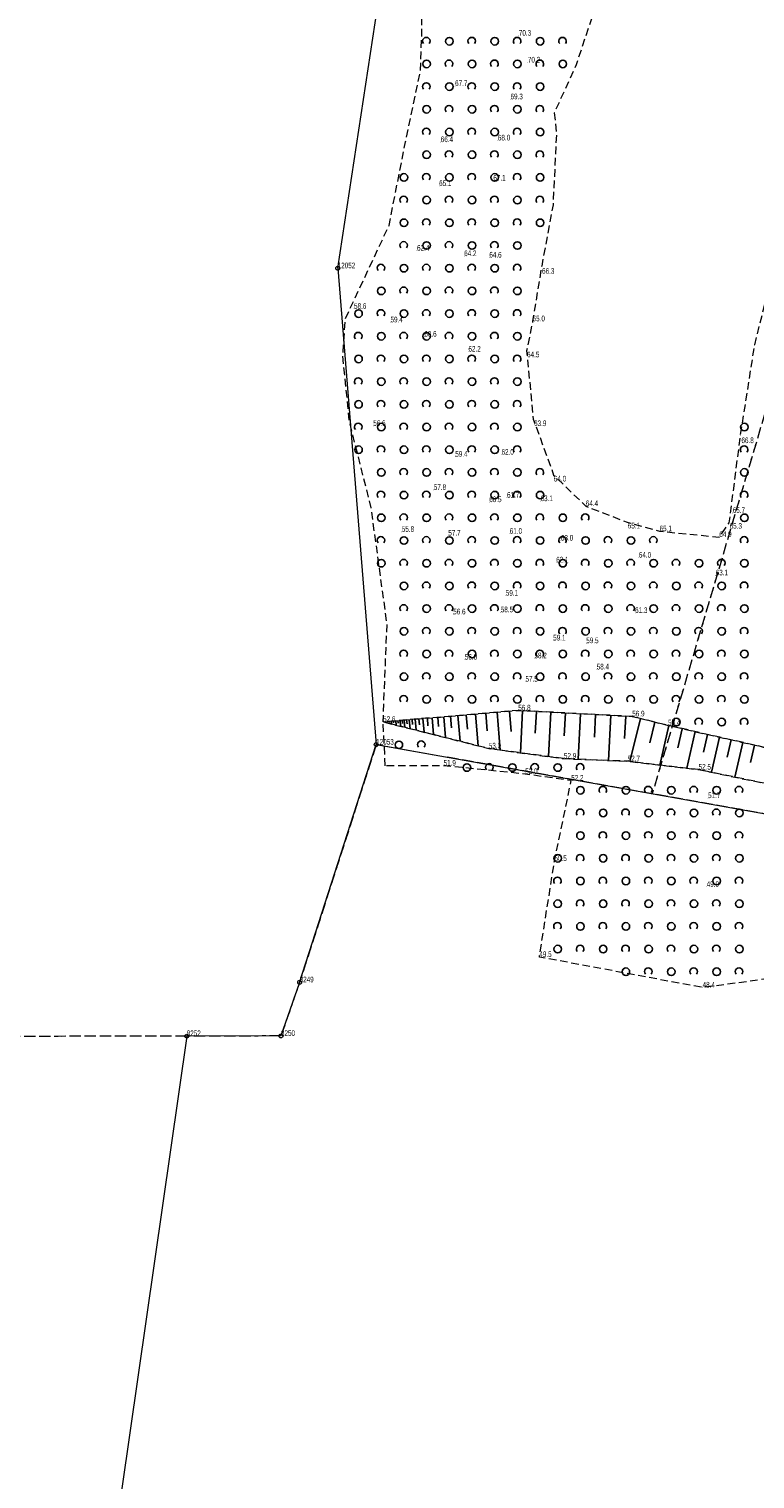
# Model space of a CAD drawing. Header units: metres. Extents: x 6524698 to 6533081, y 5883213 to 5896811.
# Tile 12 of 167: x 6528855 to 6528951, y 5886587 to 5886779. Entities that reach past the tile are written whole.
import ezdxf

# ---------------------------------------------------------------- set-up
doc = ezdxf.new("R2010")
doc.units = ezdxf.units.M
doc.header["$MEASUREMENT"] = 0
for name, pattern in [('mapa zasadnicza$0$1.0_0.5', [1.5, 1, -0.5]), ('mapa zasadnicza$0$219-500', [0]), ('mapa zasadnicza$0$egkk-500', [2, 1.5, -0.5]), ('mapa zasadnicza$0$egug-500', [1, 0.5, -0.5])]:
    doc.linetypes.add(name, pattern=pattern)
doc.layers.get('0').update_dxf_attribs({"lineweight": 0})
for name, color, linetype in [('mapa zasadnicza$0$000 Inne (niezydentyfikowane)', 7, 'Continuous'), ('mapa zasadnicza$0$202-punkt graniczny', 7, 'Continuous'), ('mapa zasadnicza$0$202-punkt graniczny-Atr103', 7, 'Continuous'), ('mapa zasadnicza$0$217-kontur klasyfikacyjny', 7, 'Continuous'), ('mapa zasadnicza$0$218-kontur użytku gruntowego', 7, 'Continuous'), ('mapa zasadnicza$0$219-działka ewidencyjna', 7, 'Continuous'), ('mapa zasadnicza$0$pikieta naturalna', 7, 'Continuous'), ('mapa zasadnicza$0$pikieta naturalna-Atr2', 7, 'Continuous'), ('mapa zasadnicza$0$skarpa nieumocniona', 7, 'Continuous'), ('mapa zasadnicza$0$zadrzewienie  zakrzewienie', 7, 'Continuous')]:
    doc.layers.add(name, color=color, linetype=linetype)
doc.styles.add('mapa zasadnicza$0$STANDARD', font='Working1250', dxfattribs={"width": 0.75})

# ---------------------------------------------------------------- blocks, each defined once
blk = doc.blocks.new('mapa zasadnicza$0$202')
at = {"color": 0, "linetype": 'Continuous', "lineweight": 0}
blk.add_circle((0, 0), 0.25, dxfattribs=at)
blk = doc.blocks.new('mapa zasadnicza$0$PW01')
at = {"linetype": 'Continuous', "lineweight": 13}
h = blk.add_hatch(color=0, dxfattribs=at)
edge = h.paths.add_edge_path()
edge.add_arc((0, 0), 0.045, 0, 360)
blk = doc.blocks.new('mapa zasadnicza$0$OTZK1')
at = {"color": 0, "linetype": 'Continuous'}
blk.add_circle((0, 0), 0.5, dxfattribs=at)
blk = doc.blocks.new('mapa zasadnicza$0$OTZK2')
at = {"color": 0, "linetype": 'Continuous'}
blk.add_arc((0, 0), 0.5, 318.85, 221.162, dxfattribs=at)

msp = doc.modelspace()

# ---------------------------------------------------------------- linework, layer by layer
at = {"layer": 'mapa zasadnicza$0$000 Inne (niezydentyfikowane)', "color": 7, "linetype": 'Continuous', "lineweight": 25, "flags": 128}
for points in [[(6528911.07, 5886688.19), (6528911.2, 5886686.66)], [(6528912.06, 5886688.28), (6528912.35, 5886684.88)], [(6528913.16, 5886688.37), (6528913.32, 5886686.48)], [(6528914.38, 5886688.47), (6528914.73, 5886684.27)], [(6528915.73, 5886688.59), (6528915.93, 5886686.25)], [(6528917.24, 5886688.71), (6528917.66, 5886683.72)], [(6528918.86, 5886688.85), (6528919.09, 5886686.17)], [(6528920.61, 5886688.92), (6528920.32, 5886683.36)], [(6528922.44, 5886688.82), (6528922.29, 5886685.97)], [(6528924.32, 5886688.73), (6528924.01, 5886682.86)], [(6528926.26, 5886688.62), (6528926.1, 5886685.61)], [(6528928.25, 5886688.52), (6528927.94, 5886682.5)], [(6528930.25, 5886688.41), (6528930.1, 5886685.42)], [(6528932.25, 5886688.31), (6528931.94, 5886682.34)], [(6528934.25, 5886688.2), (6528934.09, 5886685.23)], [(6528902.67, 5886687.48), (6528902.68, 5886687.31)], [(6528902.96, 5886687.51), (6528902.97, 5886687.37)], [(6528903.25, 5886687.53), (6528903.28, 5886687.16)], [(6528903.54, 5886687.56), (6528903.56, 5886687.32)], [(6528903.84, 5886687.58), (6528903.88, 5886687.01)], [(6528904.13, 5886687.61), (6528904.16, 5886687.27)], [(6528904.42, 5886687.63), (6528904.49, 5886686.86)], [(6528904.69, 5886687.65), (6528904.72, 5886687.22)], [(6528904.97, 5886687.68), (6528905.05, 5886686.71)], [(6528905.28, 5886687.7), (6528905.33, 5886687.17)], [(6528905.63, 5886687.73), (6528905.73, 5886686.54)], [(6528906.01, 5886687.76), (6528906.06, 5886687.1)], [(6528906.43, 5886687.8), (6528906.56, 5886686.33)], [(6528906.91, 5886687.84), (6528906.98, 5886687.03)], [(6528907.43, 5886687.88), (6528907.59, 5886686.08)], [(6528908.02, 5886687.93), (6528908.1, 5886686.93)], [(6528908.66, 5886687.99), (6528908.85, 5886685.76)], [(6528909.39, 5886688.05), (6528909.49, 5886686.81)], [(6528910.19, 5886688.12), (6528910.42, 5886685.36)], [(6528936.2, 5886687.88), (6528934.77, 5886682.2)], [(6528938.1, 5886687.41), (6528937.42, 5886684.69)], [(6528939.94, 5886686.95), (6528938.75, 5886681.73)], [(6528941.7, 5886686.54), (6528941.13, 5886684.03)], [(6528943.4, 5886686.16), (6528942.3, 5886681.31)], [(6528945.04, 5886685.78), (6528944.5, 5886683.45)], [(6528946.62, 5886685.42), (6528945.56, 5886680.78)], [(6528948.17, 5886685.07), (6528947.64, 5886682.76)], [(6528949.71, 5886684.72), (6528948.67, 5886680.14)], [(6528951.24, 5886684.37), (6528950.72, 5886682.09)]]:
    msp.add_lwpolyline(points, dxfattribs=at)
at = {"layer": 'mapa zasadnicza$0$217-kontur klasyfikacyjny', "color": 92, "linetype": 'mapa zasadnicza$0$egkk-500', "lineweight": 18, "flags": 128}
for points in [[(6528956.61, 5886741.69), (6528937.74, 5886677.93)], [(6528901.26, 5886684.43), (6528891.14, 5886653.01)], [(6528937.74, 5886677.93), (6528901.26, 5886684.43)], [(6528985.09, 5886669.49), (6528937.74, 5886677.93)], [(6528891.14, 5886653.01), (6528888.67, 5886645.92)], [(6528876.22, 5886645.9), (6528783.43, 5886645.74)], [(6528888.67, 5886645.92), (6528876.22, 5886645.9)]]:
    msp.add_lwpolyline(points, dxfattribs=at)
at = {"layer": 'mapa zasadnicza$0$218-kontur użytku gruntowego', "color": 3, "linetype": 'mapa zasadnicza$0$egug-500', "lineweight": 18, "flags": 128}
for points in [[(6528956.61, 5886741.69), (6528937.74, 5886677.93)], [(6528901.26, 5886684.43), (6528891.14, 5886653.01)], [(6528937.74, 5886677.93), (6528901.26, 5886684.43)], [(6528985.09, 5886669.49), (6528937.74, 5886677.93)], [(6528891.14, 5886653.01), (6528888.67, 5886645.92)], [(6528876.22, 5886645.9), (6528783.43, 5886645.74)], [(6528888.67, 5886645.92), (6528876.22, 5886645.9)]]:
    msp.add_lwpolyline(points, dxfattribs=at)
at = {"layer": 'mapa zasadnicza$0$219-działka ewidencyjna', "color": 7, "linetype": 'mapa zasadnicza$0$219-500', "lineweight": 18, "flags": 128}
for points in [[(6528896.17, 5886747.4), (6528903.59, 5886796.09)], [(6528896.17, 5886747.4), (6528901.26, 5886684.43)], [(6528891.14, 5886653.01), (6528901.26, 5886684.43)], [(6528901.26, 5886684.43), (6529027.16, 5886662)], [(6528891.14, 5886653.01), (6528888.67, 5886645.92)], [(6528876.22, 5886645.9), (6528865.49, 5886571.08)], [(6528888.67, 5886645.92), (6528876.22, 5886645.9)]]:
    msp.add_lwpolyline(points, dxfattribs=at)
at = {"layer": 'mapa zasadnicza$0$skarpa nieumocniona', "color": 7, "linetype": 'mapa zasadnicza$0$1.0_0.5', "lineweight": 18, "flags": 128}
msp.add_lwpolyline([(6529029.14, 5886683.6), (6529027.59, 5886673.06), (6529027.49, 5886667.24), (6529024.88, 5886664.95), (6529022.86, 5886662.55), (6529016.21, 5886664.07), (6529012.44, 5886664.39), (6529009.94, 5886667.32), (6528991.06, 5886671.71), (6528983.5, 5886673.25), (6528970.65, 5886675.04), (6528959.64, 5886677.86), (6528943.87, 5886681.13), (6528934.5, 5886682.23), (6528926.07, 5886682.58), (6528916.14, 5886683.92), (6528902.17, 5886687.44), (6528920.04, 5886688.95), (6528935.1, 5886688.16), (6528939.84, 5886686.97), (6528962.54, 5886681.79), (6528975.32, 5886679.12), (6528982.4, 5886677.32), (6528990.96, 5886675.07), (6529007.16, 5886672.21), (6529012.5, 5886670.65), (6529014.91, 5886668.5), (6529019.54, 5886667.33), (6529024.04, 5886668.47), (6529025.72, 5886673.74)], close=True, dxfattribs=at)
msp.add_lwpolyline([(6529029.14, 5886683.6), (6529027.59, 5886673.06), (6529027.49, 5886667.24), (6529024.88, 5886664.95), (6529022.86, 5886662.55), (6529016.21, 5886664.07), (6529012.44, 5886664.39), (6529009.94, 5886667.32), (6528991.06, 5886671.71), (6528983.5, 5886673.25), (6528970.65, 5886675.04), (6528959.64, 5886677.86), (6528943.87, 5886681.13), (6528934.5, 5886682.23), (6528926.07, 5886682.58), (6528916.14, 5886683.92), (6528902.17, 5886687.44), (6528920.04, 5886688.95), (6528935.1, 5886688.16), (6528939.84, 5886686.97), (6528962.54, 5886681.79), (6528975.32, 5886679.12), (6528982.4, 5886677.32), (6528990.96, 5886675.07), (6529007.16, 5886672.21), (6529012.5, 5886670.65), (6529014.91, 5886668.5), (6529019.54, 5886667.33), (6529024.04, 5886668.47), (6529025.72, 5886673.74)], close=True, dxfattribs=at)
at = {"layer": 'mapa zasadnicza$0$zadrzewienie  zakrzewienie', "color": 7, "linetype": 'mapa zasadnicza$0$1.0_0.5', "lineweight": 18, "flags": 128}
for points in [[(6528953.71, 5886788.26), (6528947.86, 5886785.18), (6528941.55, 5886783.36), (6528934.01, 5886782.28), (6528929.82, 5886780.75), (6528927.68, 5886774.29), (6528924.8, 5886767.95), (6528925.08, 5886765.22), (6528924.63, 5886755.81), (6528923.13, 5886747.7), (6528921.93, 5886740.39), (6528921.14, 5886736.48), (6528922.02, 5886727.47), (6528924.71, 5886720.07), (6528928.96, 5886715.96), (6528934.42, 5886713.83), (6528938.71, 5886712.64), (6528946.6, 5886711.87), (6528947.93, 5886713.77), (6528949.4, 5886725.29), (6528951.27, 5886737.17), (6528953.31, 5886745.53), (6528955.63, 5886753.96), (6528955.77, 5886754.42), (6528958.87, 5886765.04), (6528962.39, 5886774.29), (6528965.19, 5886773.49), (6528972.25, 5886771.79), (6528982.72, 5886770.07), (6529001.77, 5886768.48), (6529017.43, 5886767.49), (6529027.94, 5886766.79), (6529040.28, 5886766.18), (6529050.63, 5886766.08), (6529055.19, 5886766.72), (6529056.34, 5886766.9), (6529040.14, 5886712.57), (6529035.54, 5886695.36), (6529032.28, 5886684.97), (6529029.14, 5886683.6), (6529025.72, 5886673.74), (6529024.04, 5886668.47), (6529019.54, 5886667.33), (6529014.91, 5886668.5), (6529012.5, 5886670.65), (6529007.16, 5886672.21), (6528990.96, 5886675.07), (6528982.4, 5886677.32), (6528975.32, 5886679.12), (6528962.54, 5886681.79), (6528939.84, 5886686.97), (6528935.1, 5886688.16), (6528920.04, 5886688.95), (6528902.17, 5886687.44), (6528902.69, 5886700.38), (6528900.6, 5886715.72), (6528897.72, 5886727.15), (6528896.84, 5886735.83), (6528897.2, 5886740.76), (6528902.96, 5886753.08), (6528905.14, 5886764.14), (6528907.1, 5886773.46), (6528907.3, 5886778.48), (6528907.28, 5886783.39), (6528906.89, 5886788.36), (6528907.82, 5886792.94), (6528909.16, 5886797.88), (6528917.1, 5886800.94), (6528919.52, 5886801.7), (6528927.04, 5886802.8), (6528932.97, 5886804.99), (6528937.35, 5886808.47), (6528940.48, 5886816.6), (6528943.75, 5886822.38), (6528943.36, 5886828.16), (6528943.3, 5886838.04), (6528945.8, 5886837.25), (6528949.25, 5886834.15), (6528954.84, 5886825.96), (6528955.94, 5886820.2), (6528955.26, 5886812.17), (6528952.76, 5886806.09), (6528951.85, 5886799.75), (6528952.19, 5886795.76), (6528953.13, 5886791.04)], [(6528902.46, 5886681.64), (6528902.17, 5886687.44), (6528916.14, 5886683.92), (6528926.07, 5886682.58), (6528934.5, 5886682.23), (6528943.87, 5886681.13), (6528959.64, 5886677.86), (6528970.65, 5886675.04), (6528983.5, 5886673.25), (6528983.68, 5886657.6), (6528944.4, 5886652.32), (6528922.82, 5886656.35), (6528924.82, 5886669.04), (6528927.03, 5886679.67), (6528920.95, 5886680.54), (6528910.16, 5886681.65)]]:
    msp.add_lwpolyline(points, close=True, dxfattribs=at)

# ---------------------------------------------------------------- block references
at = {"layer": 'mapa zasadnicza$0$202-punkt graniczny', "color": 7, "linetype": 'Continuous', "lineweight": 18}
for p in [(6528896.17, 5886747.4), (6528901.26, 5886684.43), (6528891.14, 5886653.01), (6528876.22, 5886645.9), (6528888.67, 5886645.92)]:
    msp.add_blockref('mapa zasadnicza$0$202', p, dxfattribs=at)
at = {"layer": 'mapa zasadnicza$0$pikieta naturalna', "color": 7, "linetype": 'Continuous', "lineweight": 13}
for p in [(6528920.11, 5886778.15), (6528921.3, 5886774.6), (6528911.69, 5886771.49), (6528919.01, 5886769.74), (6528909.79, 5886764.08), (6528917.34, 5886764.3), (6528909.58, 5886758.27), (6528916.74, 5886758.99), (6528906.66, 5886749.73), (6528912.89, 5886749.01), (6528916.21, 5886748.82), (6528923.13, 5886747.7), (6528898.33, 5886742.04), (6528903.15, 5886740.25), (6528921.93, 5886740.39), (6528907.62, 5886738.36), (6528913.45, 5886736.38), (6528921.14, 5886736.48), (6528951.27, 5886737.17), (6528900.87, 5886726.57), (6528922.02, 5886727.47), (6528949.4, 5886725.29), (6528917.82, 5886722.75), (6528911.71, 5886722.49), (6528924.71, 5886720.07), (6528908.87, 5886718.1), (6528918.55, 5886717.08), (6528916.2, 5886716.49), (6528922.98, 5886716.62), (6528928.96, 5886715.96), (6528948.38, 5886715.06), (6528934.42, 5886713.83), (6528947.93, 5886713.77), (6528904.64, 5886712.56), (6528910.79, 5886712.07), (6528918.91, 5886712.3), (6528925.67, 5886711.4), (6528938.71, 5886712.64), (6528946.6, 5886711.87), (6528925.05, 5886708.51), (6528935.97, 5886709.15), (6528946.13, 5886706.81), (6528918.39, 5886704.12), (6528911.44, 5886701.65), (6528917.72, 5886701.93), (6528935.48, 5886701.83), (6528924.65, 5886698.2), (6528929.02, 5886697.84), (6528922.18, 5886695.84), (6528912.98, 5886695.66), (6528930.4, 5886694.37), (6528920.99, 5886692.75), (6528920.04, 5886688.95), (6528935.1, 5886688.16), (6528902.17, 5886687.44), (6528939.84, 5886686.97), (6528916.14, 5886683.92), (6528926.07, 5886682.58), (6528910.16, 5886681.65), (6528920.95, 5886680.54), (6528934.5, 5886682.23), (6528943.87, 5886681.13), (6528927.03, 5886679.67), (6528945.13, 5886677.36), (6528924.82, 5886669.04), (6528944.94, 5886665.63), (6528922.82, 5886656.35), (6528944.4, 5886652.32)]:
    msp.add_blockref('mapa zasadnicza$0$PW01', p, dxfattribs=at)
at = {"layer": 'mapa zasadnicza$0$zadrzewienie  zakrzewienie', "color": 7, "linetype": 'Continuous', "lineweight": 18}
for name, p in [('mapa zasadnicza$0$OTZK2', (6528907.884, 5886777.427)), ('mapa zasadnicza$0$OTZK1', (6528910.926, 5886777.416)), ('mapa zasadnicza$0$OTZK2', (6528913.884, 5886777.427)), ('mapa zasadnicza$0$OTZK1', (6528916.926, 5886777.416)), ('mapa zasadnicza$0$OTZK2', (6528919.884, 5886777.427)), ('mapa zasadnicza$0$OTZK1', (6528922.926, 5886777.416)), ('mapa zasadnicza$0$OTZK2', (6528925.884, 5886777.427)), ('mapa zasadnicza$0$OTZK1', (6528907.926, 5886774.416)), ('mapa zasadnicza$0$OTZK2', (6528910.884, 5886774.427)), ('mapa zasadnicza$0$OTZK1', (6528913.926, 5886774.416)), ('mapa zasadnicza$0$OTZK2', (6528916.884, 5886774.427)), ('mapa zasadnicza$0$OTZK1', (6528919.926, 5886774.416)), ('mapa zasadnicza$0$OTZK2', (6528922.884, 5886774.427)), ('mapa zasadnicza$0$OTZK1', (6528925.926, 5886774.416)), ('mapa zasadnicza$0$OTZK2', (6528907.884, 5886771.427)), ('mapa zasadnicza$0$OTZK1', (6528910.926, 5886771.416)), ('mapa zasadnicza$0$OTZK2', (6528913.884, 5886771.427)), ('mapa zasadnicza$0$OTZK1', (6528916.926, 5886771.416)), ('mapa zasadnicza$0$OTZK2', (6528919.884, 5886771.427)), ('mapa zasadnicza$0$OTZK1', (6528922.926, 5886771.416)), ('mapa zasadnicza$0$OTZK1', (6528907.926, 5886768.416)), ('mapa zasadnicza$0$OTZK2', (6528910.884, 5886768.427)), ('mapa zasadnicza$0$OTZK1', (6528913.926, 5886768.416)), ('mapa zasadnicza$0$OTZK2', (6528916.884, 5886768.427)), ('mapa zasadnicza$0$OTZK1', (6528919.926, 5886768.416)), ('mapa zasadnicza$0$OTZK2', (6528922.884, 5886768.427)), ('mapa zasadnicza$0$OTZK2', (6528907.884, 5886765.427)), ('mapa zasadnicza$0$OTZK1', (6528910.926, 5886765.416)), ('mapa zasadnicza$0$OTZK2', (6528913.884, 5886765.427)), ('mapa zasadnicza$0$OTZK1', (6528916.926, 5886765.416)), ('mapa zasadnicza$0$OTZK2', (6528919.884, 5886765.427)), ('mapa zasadnicza$0$OTZK1', (6528922.926, 5886765.416)), ('mapa zasadnicza$0$OTZK2', (6528910.884, 5886762.427)), ('mapa zasadnicza$0$OTZK2', (6528916.884, 5886762.427)), ('mapa zasadnicza$0$OTZK2', (6528922.884, 5886762.427)), ('mapa zasadnicza$0$OTZK1', (6528907.926, 5886762.416)), ('mapa zasadnicza$0$OTZK1', (6528913.926, 5886762.416)), ('mapa zasadnicza$0$OTZK1', (6528919.926, 5886762.416)), ('mapa zasadnicza$0$OTZK1', (6528904.926, 5886759.416)), ('mapa zasadnicza$0$OTZK2', (6528907.884, 5886759.427)), ('mapa zasadnicza$0$OTZK1', (6528910.926, 5886759.416)), ('mapa zasadnicza$0$OTZK2', (6528913.884, 5886759.427)), ('mapa zasadnicza$0$OTZK1', (6528916.926, 5886759.416)), ('mapa zasadnicza$0$OTZK2', (6528919.884, 5886759.427)), ('mapa zasadnicza$0$OTZK1', (6528922.926, 5886759.416)), ('mapa zasadnicza$0$OTZK2', (6528904.884, 5886756.427)), ('mapa zasadnicza$0$OTZK1', (6528907.926, 5886756.416)), ('mapa zasadnicza$0$OTZK2', (6528910.884, 5886756.427)), ('mapa zasadnicza$0$OTZK1', (6528913.926, 5886756.416)), ('mapa zasadnicza$0$OTZK2', (6528916.884, 5886756.427)), ('mapa zasadnicza$0$OTZK1', (6528919.926, 5886756.416)), ('mapa zasadnicza$0$OTZK2', (6528922.884, 5886756.427)), ('mapa zasadnicza$0$OTZK1', (6528904.926, 5886753.416)), ('mapa zasadnicza$0$OTZK2', (6528907.884, 5886753.427)), ('mapa zasadnicza$0$OTZK1', (6528910.926, 5886753.416)), ('mapa zasadnicza$0$OTZK2', (6528913.884, 5886753.427)), ('mapa zasadnicza$0$OTZK1', (6528916.926, 5886753.416)), ('mapa zasadnicza$0$OTZK2', (6528919.884, 5886753.427)), ('mapa zasadnicza$0$OTZK1', (6528922.926, 5886753.416)), ('mapa zasadnicza$0$OTZK2', (6528904.884, 5886750.427)), ('mapa zasadnicza$0$OTZK1', (6528907.926, 5886750.416)), ('mapa zasadnicza$0$OTZK2', (6528910.884, 5886750.427)), ('mapa zasadnicza$0$OTZK1', (6528913.926, 5886750.416)), ('mapa zasadnicza$0$OTZK2', (6528916.884, 5886750.427)), ('mapa zasadnicza$0$OTZK1', (6528919.926, 5886750.416)), ('mapa zasadnicza$0$OTZK2', (6528901.884, 5886747.427)), ('mapa zasadnicza$0$OTZK1', (6528904.926, 5886747.416)), ('mapa zasadnicza$0$OTZK2', (6528907.884, 5886747.427)), ('mapa zasadnicza$0$OTZK1', (6528910.926, 5886747.416)), ('mapa zasadnicza$0$OTZK2', (6528913.884, 5886747.427)), ('mapa zasadnicza$0$OTZK1', (6528916.926, 5886747.416)), ('mapa zasadnicza$0$OTZK2', (6528919.884, 5886747.427)), ('mapa zasadnicza$0$OTZK1', (6528901.926, 5886744.416)), ('mapa zasadnicza$0$OTZK2', (6528904.884, 5886744.427)), ('mapa zasadnicza$0$OTZK1', (6528907.926, 5886744.416)), ('mapa zasadnicza$0$OTZK2', (6528910.884, 5886744.427)), ('mapa zasadnicza$0$OTZK1', (6528913.926, 5886744.416)), ('mapa zasadnicza$0$OTZK2', (6528916.884, 5886744.427)), ('mapa zasadnicza$0$OTZK1', (6528919.926, 5886744.416)), ('mapa zasadnicza$0$OTZK1', (6528898.926, 5886741.416)), ('mapa zasadnicza$0$OTZK2', (6528901.884, 5886741.427)), ('mapa zasadnicza$0$OTZK1', (6528904.926, 5886741.416)), ('mapa zasadnicza$0$OTZK2', (6528907.884, 5886741.427)), ('mapa zasadnicza$0$OTZK1', (6528910.926, 5886741.416)), ('mapa zasadnicza$0$OTZK2', (6528913.884, 5886741.427)), ('mapa zasadnicza$0$OTZK1', (6528916.926, 5886741.416)), ('mapa zasadnicza$0$OTZK2', (6528919.884, 5886741.427)), ('mapa zasadnicza$0$OTZK2', (6528898.884, 5886738.427)), ('mapa zasadnicza$0$OTZK1', (6528901.926, 5886738.416)), ('mapa zasadnicza$0$OTZK2', (6528904.884, 5886738.427)), ('mapa zasadnicza$0$OTZK1', (6528907.926, 5886738.416)), ('mapa zasadnicza$0$OTZK2', (6528910.884, 5886738.427)), ('mapa zasadnicza$0$OTZK1', (6528913.926, 5886738.416)), ('mapa zasadnicza$0$OTZK2', (6528916.884, 5886738.427)), ('mapa zasadnicza$0$OTZK1', (6528919.926, 5886738.416)), ('mapa zasadnicza$0$OTZK1', (6528898.926, 5886735.416)), ('mapa zasadnicza$0$OTZK2', (6528901.884, 5886735.427)), ('mapa zasadnicza$0$OTZK1', (6528904.926, 5886735.416)), ('mapa zasadnicza$0$OTZK2', (6528907.884, 5886735.427)), ('mapa zasadnicza$0$OTZK1', (6528910.926, 5886735.416)), ('mapa zasadnicza$0$OTZK2', (6528913.884, 5886735.427)), ('mapa zasadnicza$0$OTZK1', (6528916.926, 5886735.416)), ('mapa zasadnicza$0$OTZK2', (6528919.884, 5886735.427)), ('mapa zasadnicza$0$OTZK2', (6528898.884, 5886732.427)), ('mapa zasadnicza$0$OTZK1', (6528901.926, 5886732.416)), ('mapa zasadnicza$0$OTZK2', (6528904.884, 5886732.427)), ('mapa zasadnicza$0$OTZK1', (6528907.926, 5886732.416)), ('mapa zasadnicza$0$OTZK2', (6528910.884, 5886732.427)), ('mapa zasadnicza$0$OTZK1', (6528913.926, 5886732.416)), ('mapa zasadnicza$0$OTZK2', (6528916.884, 5886732.427)), ('mapa zasadnicza$0$OTZK1', (6528919.926, 5886732.416)), ('mapa zasadnicza$0$OTZK1', (6528898.926, 5886729.416)), ('mapa zasadnicza$0$OTZK2', (6528901.884, 5886729.427)), ('mapa zasadnicza$0$OTZK1', (6528904.926, 5886729.416)), ('mapa zasadnicza$0$OTZK2', (6528907.884, 5886729.427)), ('mapa zasadnicza$0$OTZK1', (6528910.926, 5886729.416)), ('mapa zasadnicza$0$OTZK2', (6528913.884, 5886729.427)), ('mapa zasadnicza$0$OTZK1', (6528916.926, 5886729.416)), ('mapa zasadnicza$0$OTZK2', (6528919.884, 5886729.427)), ('mapa zasadnicza$0$OTZK2', (6528898.884, 5886726.427)), ('mapa zasadnicza$0$OTZK1', (6528901.926, 5886726.416)), ('mapa zasadnicza$0$OTZK2', (6528904.884, 5886726.427)), ('mapa zasadnicza$0$OTZK1', (6528907.926, 5886726.416)), ('mapa zasadnicza$0$OTZK2', (6528910.884, 5886726.427)), ('mapa zasadnicza$0$OTZK1', (6528913.926, 5886726.416)), ('mapa zasadnicza$0$OTZK2', (6528916.884, 5886726.427)), ('mapa zasadnicza$0$OTZK1', (6528919.926, 5886726.416)), ('mapa zasadnicza$0$OTZK1', (6528949.926, 5886726.416)), ('mapa zasadnicza$0$OTZK1', (6528898.926, 5886723.416)), ('mapa zasadnicza$0$OTZK2', (6528901.884, 5886723.427)), ('mapa zasadnicza$0$OTZK1', (6528904.926, 5886723.416)), ('mapa zasadnicza$0$OTZK2', (6528907.884, 5886723.427)), ('mapa zasadnicza$0$OTZK1', (6528910.926, 5886723.416)), ('mapa zasadnicza$0$OTZK2', (6528913.884, 5886723.427)), ('mapa zasadnicza$0$OTZK1', (6528916.926, 5886723.416)), ('mapa zasadnicza$0$OTZK2', (6528919.884, 5886723.427)), ('mapa zasadnicza$0$OTZK2', (6528949.884, 5886723.427)), ('mapa zasadnicza$0$OTZK1', (6528901.926, 5886720.416)), ('mapa zasadnicza$0$OTZK2', (6528904.884, 5886720.427)), ('mapa zasadnicza$0$OTZK1', (6528907.926, 5886720.416)), ('mapa zasadnicza$0$OTZK2', (6528910.884, 5886720.427)), ('mapa zasadnicza$0$OTZK1', (6528913.926, 5886720.416)), ('mapa zasadnicza$0$OTZK2', (6528916.884, 5886720.427)), ('mapa zasadnicza$0$OTZK1', (6528919.926, 5886720.416)), ('mapa zasadnicza$0$OTZK2', (6528922.884, 5886720.427)), ('mapa zasadnicza$0$OTZK1', (6528949.926, 5886720.416)), ('mapa zasadnicza$0$OTZK2', (6528901.884, 5886717.427)), ('mapa zasadnicza$0$OTZK1', (6528904.926, 5886717.416)), ('mapa zasadnicza$0$OTZK2', (6528907.884, 5886717.427)), ('mapa zasadnicza$0$OTZK1', (6528910.926, 5886717.416)), ('mapa zasadnicza$0$OTZK2', (6528913.884, 5886717.427)), ('mapa zasadnicza$0$OTZK1', (6528916.926, 5886717.416)), ('mapa zasadnicza$0$OTZK2', (6528919.884, 5886717.427)), ('mapa zasadnicza$0$OTZK1', (6528922.926, 5886717.416)), ('mapa zasadnicza$0$OTZK2', (6528949.884, 5886717.427)), ('mapa zasadnicza$0$OTZK1', (6528901.926, 5886714.416)), ('mapa zasadnicza$0$OTZK2', (6528904.884, 5886714.427)), ('mapa zasadnicza$0$OTZK1', (6528907.926, 5886714.416)), ('mapa zasadnicza$0$OTZK2', (6528910.884, 5886714.427)), ('mapa zasadnicza$0$OTZK1', (6528913.926, 5886714.416)), ('mapa zasadnicza$0$OTZK2', (6528916.884, 5886714.427)), ('mapa zasadnicza$0$OTZK1', (6528919.926, 5886714.416)), ('mapa zasadnicza$0$OTZK2', (6528922.884, 5886714.427)), ('mapa zasadnicza$0$OTZK1', (6528925.926, 5886714.416)), ('mapa zasadnicza$0$OTZK2', (6528928.884, 5886714.427)), ('mapa zasadnicza$0$OTZK1', (6528949.926, 5886714.416)), ('mapa zasadnicza$0$OTZK2', (6528901.884, 5886711.427)), ('mapa zasadnicza$0$OTZK1', (6528904.926, 5886711.416)), ('mapa zasadnicza$0$OTZK2', (6528907.884, 5886711.427)), ('mapa zasadnicza$0$OTZK1', (6528910.926, 5886711.416)), ('mapa zasadnicza$0$OTZK2', (6528913.884, 5886711.427)), ('mapa zasadnicza$0$OTZK1', (6528916.926, 5886711.416)), ('mapa zasadnicza$0$OTZK2', (6528919.884, 5886711.427)), ('mapa zasadnicza$0$OTZK1', (6528922.926, 5886711.416)), ('mapa zasadnicza$0$OTZK2', (6528925.884, 5886711.427)), ('mapa zasadnicza$0$OTZK1', (6528928.926, 5886711.416)), ('mapa zasadnicza$0$OTZK2', (6528931.884, 5886711.427)), ('mapa zasadnicza$0$OTZK1', (6528934.926, 5886711.416)), ('mapa zasadnicza$0$OTZK2', (6528937.884, 5886711.427)), ('mapa zasadnicza$0$OTZK2', (6528949.884, 5886711.427)), ('mapa zasadnicza$0$OTZK1', (6528901.926, 5886708.416)), ('mapa zasadnicza$0$OTZK2', (6528904.884, 5886708.427)), ('mapa zasadnicza$0$OTZK1', (6528907.926, 5886708.416)), ('mapa zasadnicza$0$OTZK2', (6528910.884, 5886708.427)), ('mapa zasadnicza$0$OTZK1', (6528913.926, 5886708.416)), ('mapa zasadnicza$0$OTZK2', (6528916.884, 5886708.427)), ('mapa zasadnicza$0$OTZK1', (6528919.926, 5886708.416)), ('mapa zasadnicza$0$OTZK2', (6528922.884, 5886708.427)), ('mapa zasadnicza$0$OTZK1', (6528925.926, 5886708.416)), ('mapa zasadnicza$0$OTZK2', (6528928.884, 5886708.427)), ('mapa zasadnicza$0$OTZK1', (6528931.926, 5886708.416)), ('mapa zasadnicza$0$OTZK2', (6528934.884, 5886708.427)), ('mapa zasadnicza$0$OTZK1', (6528937.926, 5886708.416)), ('mapa zasadnicza$0$OTZK2', (6528940.884, 5886708.427)), ('mapa zasadnicza$0$OTZK1', (6528943.926, 5886708.416)), ('mapa zasadnicza$0$OTZK2', (6528946.884, 5886708.427)), ('mapa zasadnicza$0$OTZK1', (6528949.926, 5886708.416)), ('mapa zasadnicza$0$OTZK1', (6528904.926, 5886705.416)), ('mapa zasadnicza$0$OTZK2', (6528907.884, 5886705.427)), ('mapa zasadnicza$0$OTZK1', (6528910.926, 5886705.416)), ('mapa zasadnicza$0$OTZK2', (6528913.884, 5886705.427)), ('mapa zasadnicza$0$OTZK1', (6528916.926, 5886705.416)), ('mapa zasadnicza$0$OTZK2', (6528919.884, 5886705.427)), ('mapa zasadnicza$0$OTZK1', (6528922.926, 5886705.416)), ('mapa zasadnicza$0$OTZK2', (6528925.884, 5886705.427)), ('mapa zasadnicza$0$OTZK1', (6528928.926, 5886705.416)), ('mapa zasadnicza$0$OTZK2', (6528931.884, 5886705.427)), ('mapa zasadnicza$0$OTZK1', (6528934.926, 5886705.416)), ('mapa zasadnicza$0$OTZK2', (6528937.884, 5886705.427)), ('mapa zasadnicza$0$OTZK1', (6528940.926, 5886705.416)), ('mapa zasadnicza$0$OTZK2', (6528943.884, 5886705.427)), ('mapa zasadnicza$0$OTZK1', (6528946.926, 5886705.416)), ('mapa zasadnicza$0$OTZK2', (6528949.884, 5886705.427)), ('mapa zasadnicza$0$OTZK2', (6528904.884, 5886702.427)), ('mapa zasadnicza$0$OTZK1', (6528907.926, 5886702.416)), ('mapa zasadnicza$0$OTZK2', (6528910.884, 5886702.427)), ('mapa zasadnicza$0$OTZK1', (6528913.926, 5886702.416)), ('mapa zasadnicza$0$OTZK2', (6528916.884, 5886702.427)), ('mapa zasadnicza$0$OTZK1', (6528919.926, 5886702.416)), ('mapa zasadnicza$0$OTZK2', (6528922.884, 5886702.427)), ('mapa zasadnicza$0$OTZK1', (6528925.926, 5886702.416)), ('mapa zasadnicza$0$OTZK2', (6528928.884, 5886702.427)), ('mapa zasadnicza$0$OTZK1', (6528931.926, 5886702.416)), ('mapa zasadnicza$0$OTZK2', (6528934.884, 5886702.427)), ('mapa zasadnicza$0$OTZK1', (6528937.926, 5886702.416)), ('mapa zasadnicza$0$OTZK2', (6528940.884, 5886702.427)), ('mapa zasadnicza$0$OTZK1', (6528943.926, 5886702.416)), ('mapa zasadnicza$0$OTZK2', (6528946.884, 5886702.427)), ('mapa zasadnicza$0$OTZK1', (6528949.926, 5886702.416)), ('mapa zasadnicza$0$OTZK1', (6528904.926, 5886699.416)), ('mapa zasadnicza$0$OTZK2', (6528907.884, 5886699.427)), ('mapa zasadnicza$0$OTZK1', (6528910.926, 5886699.416)), ('mapa zasadnicza$0$OTZK2', (6528913.884, 5886699.427)), ('mapa zasadnicza$0$OTZK1', (6528916.926, 5886699.416)), ('mapa zasadnicza$0$OTZK2', (6528919.884, 5886699.427)), ('mapa zasadnicza$0$OTZK1', (6528922.926, 5886699.416)), ('mapa zasadnicza$0$OTZK2', (6528925.884, 5886699.427)), ('mapa zasadnicza$0$OTZK1', (6528928.926, 5886699.416)), ('mapa zasadnicza$0$OTZK2', (6528931.884, 5886699.427)), ('mapa zasadnicza$0$OTZK1', (6528934.926, 5886699.416)), ('mapa zasadnicza$0$OTZK2', (6528937.884, 5886699.427)), ('mapa zasadnicza$0$OTZK1', (6528940.926, 5886699.416)), ('mapa zasadnicza$0$OTZK2', (6528943.884, 5886699.427)), ('mapa zasadnicza$0$OTZK1', (6528946.926, 5886699.416)), ('mapa zasadnicza$0$OTZK2', (6528949.884, 5886699.427)), ('mapa zasadnicza$0$OTZK2', (6528904.884, 5886696.427)), ('mapa zasadnicza$0$OTZK1', (6528907.926, 5886696.416)), ('mapa zasadnicza$0$OTZK2', (6528910.884, 5886696.427)), ('mapa zasadnicza$0$OTZK1', (6528913.926, 5886696.416)), ('mapa zasadnicza$0$OTZK2', (6528916.884, 5886696.427)), ('mapa zasadnicza$0$OTZK1', (6528919.926, 5886696.416)), ('mapa zasadnicza$0$OTZK2', (6528922.884, 5886696.427)), ('mapa zasadnicza$0$OTZK1', (6528925.926, 5886696.416)), ('mapa zasadnicza$0$OTZK2', (6528928.884, 5886696.427)), ('mapa zasadnicza$0$OTZK1', (6528931.926, 5886696.416)), ('mapa zasadnicza$0$OTZK2', (6528934.884, 5886696.427)), ('mapa zasadnicza$0$OTZK1', (6528937.926, 5886696.416)), ('mapa zasadnicza$0$OTZK2', (6528940.884, 5886696.427)), ('mapa zasadnicza$0$OTZK1', (6528943.926, 5886696.416)), ('mapa zasadnicza$0$OTZK2', (6528946.884, 5886696.427)), ('mapa zasadnicza$0$OTZK1', (6528949.926, 5886696.416)), ('mapa zasadnicza$0$OTZK2', (6528907.884, 5886693.427)), ('mapa zasadnicza$0$OTZK2', (6528913.884, 5886693.427)), ('mapa zasadnicza$0$OTZK2', (6528919.884, 5886693.427)), ('mapa zasadnicza$0$OTZK2', (6528925.884, 5886693.427)), ('mapa zasadnicza$0$OTZK2', (6528931.884, 5886693.427)), ('mapa zasadnicza$0$OTZK2', (6528937.884, 5886693.427)), ('mapa zasadnicza$0$OTZK2', (6528943.884, 5886693.427)), ('mapa zasadnicza$0$OTZK2', (6528949.884, 5886693.427)), ('mapa zasadnicza$0$OTZK1', (6528904.926, 5886693.416)), ('mapa zasadnicza$0$OTZK1', (6528910.926, 5886693.416)), ('mapa zasadnicza$0$OTZK1', (6528916.926, 5886693.416)), ('mapa zasadnicza$0$OTZK1', (6528922.926, 5886693.416)), ('mapa zasadnicza$0$OTZK1', (6528928.926, 5886693.416)), ('mapa zasadnicza$0$OTZK1', (6528934.926, 5886693.416)), ('mapa zasadnicza$0$OTZK1', (6528940.926, 5886693.416)), ('mapa zasadnicza$0$OTZK1', (6528946.926, 5886693.416)), ('mapa zasadnicza$0$OTZK2', (6528904.884, 5886690.427)), ('mapa zasadnicza$0$OTZK1', (6528907.926, 5886690.416)), ('mapa zasadnicza$0$OTZK2', (6528910.884, 5886690.427)), ('mapa zasadnicza$0$OTZK1', (6528913.926, 5886690.416)), ('mapa zasadnicza$0$OTZK2', (6528916.884, 5886690.427)), ('mapa zasadnicza$0$OTZK1', (6528919.926, 5886690.416)), ('mapa zasadnicza$0$OTZK2', (6528922.884, 5886690.427)), ('mapa zasadnicza$0$OTZK1', (6528925.926, 5886690.416)), ('mapa zasadnicza$0$OTZK2', (6528928.884, 5886690.427)), ('mapa zasadnicza$0$OTZK1', (6528931.926, 5886690.416)), ('mapa zasadnicza$0$OTZK2', (6528934.884, 5886690.427)), ('mapa zasadnicza$0$OTZK1', (6528937.926, 5886690.416)), ('mapa zasadnicza$0$OTZK2', (6528940.884, 5886690.427)), ('mapa zasadnicza$0$OTZK1', (6528943.926, 5886690.416)), ('mapa zasadnicza$0$OTZK2', (6528946.884, 5886690.427)), ('mapa zasadnicza$0$OTZK1', (6528949.926, 5886690.416)), ('mapa zasadnicza$0$OTZK1', (6528940.926, 5886687.416)), ('mapa zasadnicza$0$OTZK2', (6528943.884, 5886687.427)), ('mapa zasadnicza$0$OTZK1', (6528946.926, 5886687.416)), ('mapa zasadnicza$0$OTZK2', (6528949.884, 5886687.427)), ('mapa zasadnicza$0$OTZK1', (6528904.256, 5886684.406)), ('mapa zasadnicza$0$OTZK2', (6528907.214, 5886684.417)), ('mapa zasadnicza$0$OTZK1', (6528913.256, 5886681.406)), ('mapa zasadnicza$0$OTZK2', (6528916.214, 5886681.417)), ('mapa zasadnicza$0$OTZK1', (6528919.256, 5886681.406)), ('mapa zasadnicza$0$OTZK2', (6528922.214, 5886681.417)), ('mapa zasadnicza$0$OTZK1', (6528925.256, 5886681.406)), ('mapa zasadnicza$0$OTZK2', (6528928.214, 5886681.417)), ('mapa zasadnicza$0$OTZK1', (6528928.256, 5886678.406)), ('mapa zasadnicza$0$OTZK2', (6528931.214, 5886678.417)), ('mapa zasadnicza$0$OTZK1', (6528934.256, 5886678.406)), ('mapa zasadnicza$0$OTZK2', (6528937.214, 5886678.417)), ('mapa zasadnicza$0$OTZK1', (6528940.256, 5886678.406)), ('mapa zasadnicza$0$OTZK2', (6528943.214, 5886678.417)), ('mapa zasadnicza$0$OTZK1', (6528946.256, 5886678.406)), ('mapa zasadnicza$0$OTZK2', (6528949.214, 5886678.417)), ('mapa zasadnicza$0$OTZK2', (6528928.214, 5886675.417)), ('mapa zasadnicza$0$OTZK1', (6528931.256, 5886675.406)), ('mapa zasadnicza$0$OTZK2', (6528934.214, 5886675.417)), ('mapa zasadnicza$0$OTZK1', (6528937.256, 5886675.406)), ('mapa zasadnicza$0$OTZK2', (6528940.214, 5886675.417)), ('mapa zasadnicza$0$OTZK1', (6528943.256, 5886675.406)), ('mapa zasadnicza$0$OTZK2', (6528946.214, 5886675.417)), ('mapa zasadnicza$0$OTZK1', (6528949.256, 5886675.406)), ('mapa zasadnicza$0$OTZK1', (6528928.256, 5886672.406)), ('mapa zasadnicza$0$OTZK2', (6528931.214, 5886672.417)), ('mapa zasadnicza$0$OTZK1', (6528934.256, 5886672.406)), ('mapa zasadnicza$0$OTZK2', (6528937.214, 5886672.417)), ('mapa zasadnicza$0$OTZK1', (6528940.256, 5886672.406)), ('mapa zasadnicza$0$OTZK2', (6528943.214, 5886672.417)), ('mapa zasadnicza$0$OTZK1', (6528946.256, 5886672.406)), ('mapa zasadnicza$0$OTZK2', (6528949.214, 5886672.417)), ('mapa zasadnicza$0$OTZK1', (6528925.256, 5886669.406)), ('mapa zasadnicza$0$OTZK2', (6528928.214, 5886669.417)), ('mapa zasadnicza$0$OTZK1', (6528931.256, 5886669.406)), ('mapa zasadnicza$0$OTZK2', (6528934.214, 5886669.417)), ('mapa zasadnicza$0$OTZK1', (6528937.256, 5886669.406)), ('mapa zasadnicza$0$OTZK2', (6528940.214, 5886669.417)), ('mapa zasadnicza$0$OTZK1', (6528943.256, 5886669.406)), ('mapa zasadnicza$0$OTZK2', (6528946.214, 5886669.417)), ('mapa zasadnicza$0$OTZK1', (6528949.256, 5886669.406)), ('mapa zasadnicza$0$OTZK2', (6528925.214, 5886666.417)), ('mapa zasadnicza$0$OTZK1', (6528928.256, 5886666.406)), ('mapa zasadnicza$0$OTZK2', (6528931.214, 5886666.417)), ('mapa zasadnicza$0$OTZK1', (6528934.256, 5886666.406)), ('mapa zasadnicza$0$OTZK2', (6528937.214, 5886666.417)), ('mapa zasadnicza$0$OTZK1', (6528940.256, 5886666.406)), ('mapa zasadnicza$0$OTZK2', (6528943.214, 5886666.417)), ('mapa zasadnicza$0$OTZK1', (6528946.256, 5886666.406)), ('mapa zasadnicza$0$OTZK2', (6528949.214, 5886666.417)), ('mapa zasadnicza$0$OTZK1', (6528925.256, 5886663.406)), ('mapa zasadnicza$0$OTZK2', (6528928.214, 5886663.417)), ('mapa zasadnicza$0$OTZK1', (6528931.256, 5886663.406)), ('mapa zasadnicza$0$OTZK2', (6528934.214, 5886663.417)), ('mapa zasadnicza$0$OTZK1', (6528937.256, 5886663.406)), ('mapa zasadnicza$0$OTZK2', (6528940.214, 5886663.417)), ('mapa zasadnicza$0$OTZK1', (6528943.256, 5886663.406)), ('mapa zasadnicza$0$OTZK2', (6528946.214, 5886663.417)), ('mapa zasadnicza$0$OTZK1', (6528949.256, 5886663.406)), ('mapa zasadnicza$0$OTZK2', (6528925.214, 5886660.417)), ('mapa zasadnicza$0$OTZK1', (6528928.256, 5886660.406)), ('mapa zasadnicza$0$OTZK2', (6528931.214, 5886660.417)), ('mapa zasadnicza$0$OTZK1', (6528934.256, 5886660.406)), ('mapa zasadnicza$0$OTZK2', (6528937.214, 5886660.417)), ('mapa zasadnicza$0$OTZK1', (6528940.256, 5886660.406)), ('mapa zasadnicza$0$OTZK2', (6528943.214, 5886660.417)), ('mapa zasadnicza$0$OTZK1', (6528946.256, 5886660.406)), ('mapa zasadnicza$0$OTZK2', (6528949.214, 5886660.417)), ('mapa zasadnicza$0$OTZK1', (6528925.256, 5886657.406)), ('mapa zasadnicza$0$OTZK2', (6528928.214, 5886657.417)), ('mapa zasadnicza$0$OTZK1', (6528931.256, 5886657.406)), ('mapa zasadnicza$0$OTZK2', (6528934.214, 5886657.417)), ('mapa zasadnicza$0$OTZK1', (6528937.256, 5886657.406)), ('mapa zasadnicza$0$OTZK2', (6528940.214, 5886657.417)), ('mapa zasadnicza$0$OTZK1', (6528943.256, 5886657.406)), ('mapa zasadnicza$0$OTZK2', (6528946.214, 5886657.417)), ('mapa zasadnicza$0$OTZK1', (6528949.256, 5886657.406)), ('mapa zasadnicza$0$OTZK1', (6528934.256, 5886654.406)), ('mapa zasadnicza$0$OTZK2', (6528937.214, 5886654.417)), ('mapa zasadnicza$0$OTZK1', (6528940.256, 5886654.406)), ('mapa zasadnicza$0$OTZK2', (6528943.214, 5886654.417)), ('mapa zasadnicza$0$OTZK1', (6528946.256, 5886654.406)), ('mapa zasadnicza$0$OTZK2', (6528949.214, 5886654.417))]:
    msp.add_blockref(name, p, dxfattribs=at)

# ---------------------------------------------------------------- texts
at = {"layer": 'mapa zasadnicza$0$202-punkt graniczny-Atr103', "color": 7, "style": 'mapa zasadnicza$0$STANDARD', "width": 0.667}
for s, p in [('12052', (6528896.17, 5886747.4)), ('12053', (6528901.26, 5886684.43)), ('8249', (6528891.14, 5886653.01)), ('8252', (6528876.22, 5886645.9)), ('8250', (6528888.67, 5886645.92))]:
    msp.add_text(s, height=0.75, dxfattribs=at).set_placement(p)
at = {"layer": 'mapa zasadnicza$0$pikieta naturalna-Atr2', "color": 7, "style": 'mapa zasadnicza$0$STANDARD', "width": 0.667}
for s, p in [('70.3', (6528920.11, 5886778.15)), ('70.2', (6528921.3, 5886774.6)), ('67.7', (6528911.69, 5886771.49)), ('69.3', (6528919.01, 5886769.74)), ('66.4', (6528909.79, 5886764.08)), ('68.0', (6528917.34, 5886764.3)), ('67.1', (6528916.74, 5886758.99)), ('65.1', (6528909.58, 5886758.27)), ('62.4', (6528906.66, 5886749.73)), ('64.2', (6528912.89, 5886749.01)), ('64.6', (6528916.21, 5886748.82)), ('66.3', (6528923.18, 5886746.68)), ('58.6', (6528898.33, 5886742.04)), ('59.4', (6528903.15, 5886740.25)), ('65.0', (6528921.93, 5886740.39)), ('60.6', (6528907.62, 5886738.36)), ('62.2', (6528913.45, 5886736.38)), ('64.5', (6528921.2, 5886735.63)), ('56.6', (6528900.87, 5886726.57)), ('63.9', (6528922.13, 5886726.54)), ('66.8', (6528949.53, 5886724.29)), ('59.4', (6528911.71, 5886722.49)), ('62.0', (6528917.82, 5886722.75)), ('57.8', (6528908.87, 5886718.1)), ('64.0', (6528924.73, 5886719.22)), ('60.5', (6528916.2, 5886716.49)), ('61.7', (6528918.55, 5886717.08)), ('63.1', (6528922.98, 5886716.62)), ('64.4', (6528928.96, 5886715.96)), ('65.7', (6528948.38, 5886715.06)), ('55.8', (6528904.64, 5886712.56)), ('65.1', (6528934.51, 5886713.01)), ('65.1', (6528938.71, 5886712.64)), ('65.3', (6528947.97, 5886712.97)), ('57.7', (6528910.79, 5886712.07)), ('61.0', (6528918.91, 5886712.3)), ('63.0', (6528925.67, 5886711.4)), ('64.9', (6528946.6, 5886711.87)), ('62.1', (6528925.05, 5886708.51)), ('64.0', (6528935.97, 5886709.15)), ('63.1', (6528946.13, 5886706.81)), ('59.1', (6528918.39, 5886704.12)), ('56.6', (6528911.44, 5886701.65)), ('58.5', (6528917.72, 5886701.93)), ('61.3', (6528935.48, 5886701.83)), ('59.1', (6528924.65, 5886698.2)), ('59.5', (6528929.02, 5886697.84)), ('56.0', (6528912.98, 5886695.66)), ('58.2', (6528922.18, 5886695.84)), ('58.4', (6528930.4, 5886694.37)), ('57.5', (6528920.99, 5886692.75)), ('52.6', (6528902.17, 5886687.44)), ('56.8', (6528920.04, 5886688.95)), ('56.9', (6528935.1, 5886688.16)), ('55.4', (6528939.84, 5886686.97)), ('53.0', (6528916.14, 5886683.92)), ('52.9', (6528926.07, 5886682.58)), ('52.7', (6528934.5, 5886682.23)), ('51.9', (6528910.16, 5886681.65)), ('52.0', (6528920.95, 5886680.54)), ('52.5', (6528943.87, 5886681.13)), ('52.2', (6528927.03, 5886679.67)), ('51.7', (6528945.13, 5886677.36)), ('50.5', (6528924.82, 5886669.04)), ('49.9', (6528944.94, 5886665.63)), ('49.5', (6528922.82, 5886656.35)), ('48.4', (6528944.4, 5886652.32))]:
    msp.add_text(s, height=0.75, dxfattribs=at).set_placement(p)

doc.saveas('drawing.dxf')
